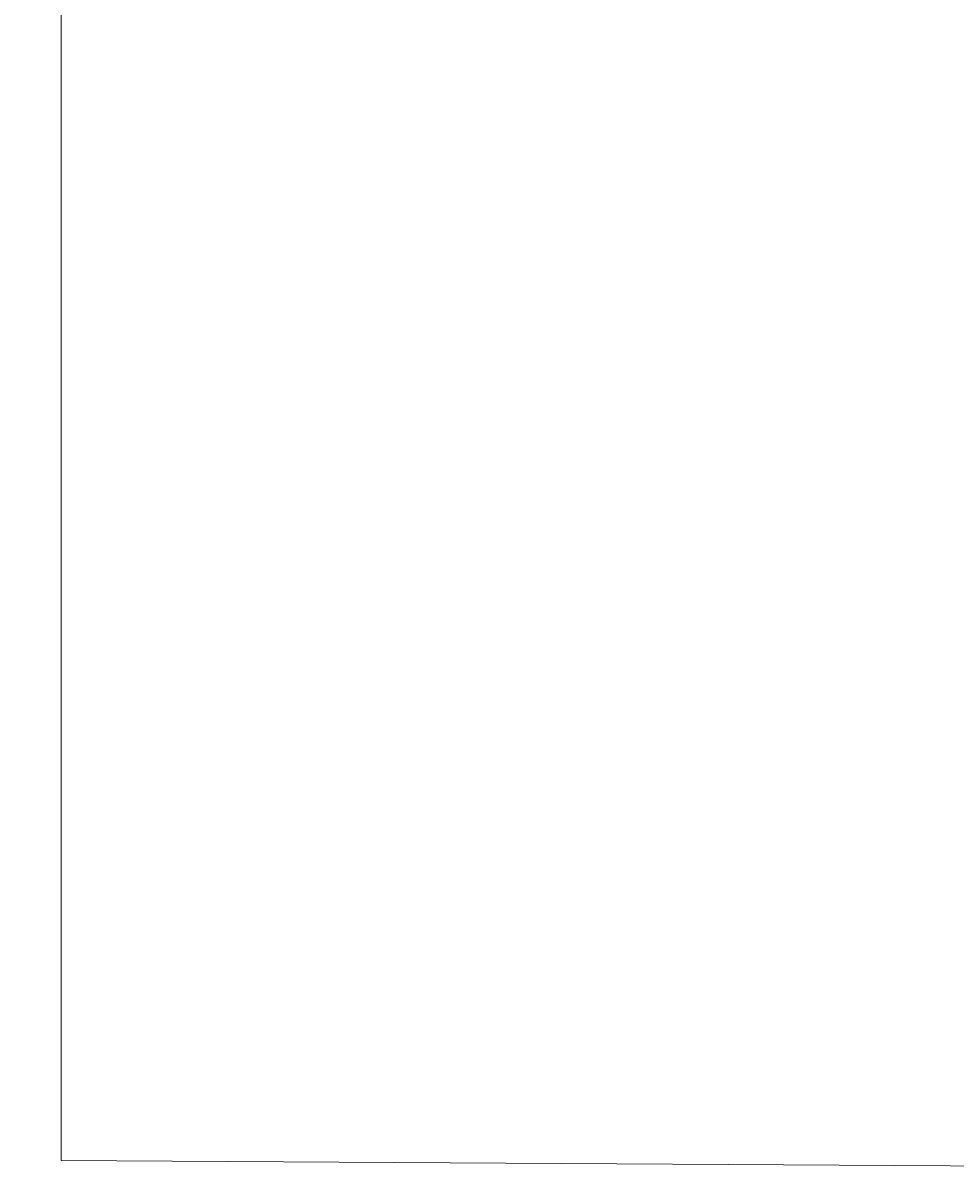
# Model space of a CAD drawing. Header units: millimetres. Extents: x -2948 to 78628, y 64669 to 215420.
# Tile 1 of 256: x 35106 to 41663, y 64669 to 72756. Entities that reach past the tile are written whole.
import ezdxf

# ---------------------------------------------------------------- set-up
doc = ezdxf.new("R2010")
doc.units = ezdxf.units.MM
doc.layers.add('OPIS', color=2, linetype='Continuous', lineweight=13)
doc.layers.add('WYMIAR', color=5, linetype='Continuous', lineweight=13)
doc.styles.add('style2', font='romans.shx', dxfattribs={"width": 0.7})
doc.dimstyles.new('100', dxfattribs={"dimscale": 80, "dimtxt": 0.2, "dimasz": 0.2, "dimexe": 1.25, "dimexo": 0.625, "dimgap": 0.05, "dimtad": 1, "dimdec": 0, "dimdsep": 46, "dimlunit": 6, "dimtxsty": 'style2', "dimblk1": 'TICK', "dimblk2": 'TICK', "dimsah": 1, "dimcen": 0.2, "dimse1": 1, "dimse2": 1, "dimclrd": 256, "dimclrt": 2, "dimadec": 0, "dimazin": 0, "dimtfac": 1, "dimtdec": 0, "dimtix": 1, "dimtmove": 1, "dimatfit": 0, "dimldrblk": 'DOTSMALL', "dimfxl": 1, "dimtolj": 1, "dimtzin": 0, "dimarcsym": 0})

# ---------------------------------------------------------------- blocks, each defined once
blk = doc.blocks.new('TICK')
at = {"color": 5}
for p, q in [((-1, 0), (1, 0)), ((0, -0.75), (0, 0.75))]:
    blk.add_line(p, q, dxfattribs=at)
at = {"const_width": 0.1}
blk.add_lwpolyline([(-0.35, -0.35), (0.35, 0.35)], dxfattribs=at)
blk = doc.blocks.new('*D848')
at = {"layer": 'Defpoints', "color": 0, "ltscale": 2, "transparency": 16777216}
for p in [(4399.3, 70695.6), (54245.7, 70695.6), (55222.3, 70764.6)]:
    blk.add_point(p, dxfattribs=at)
at = {"layer": 'WYMIAR', "lineweight": -2, "ltscale": 2, "transparency": 16777216}
blk.add_line((54245.7, 70748.6), (54245.7, 70711.6), dxfattribs=at)
at = {"layer": 'WYMIAR', "lineweight": -2, "ltscale": 2, "transparency": 16777216, "xscale": 16, "yscale": 16, "zscale": 16}
for p, rotation in [((54245.7, 70764.6), 90), ((54245.7, 70695.6), 270)]:
    blk.add_blockref('TICK', p, dxfattribs=dict(at, rotation=rotation))
at = {"layer": 'WYMIAR', "color": 2, "ltscale": 2, "transparency": 16777216, "insert": (54233.7, 70730.1), "char_height": 16, "attachment_point": 5, "rotation": 90, "style": 'style2'}
blk.add_mtext('\\A1;69', dxfattribs=at)
blk = doc.blocks.new('_DotSmall')
at = {"layer": 'OPIS', "color": 0, "const_width": 0.5}
blk.add_lwpolyline([(-0.0625, 0, 1), (0.0625, 0, 1)], format="xyb", close=True, dxfattribs=at)

msp = doc.modelspace()

# ---------------------------------------------------------------- linework, layer by layer
at = {"layer": 'WYMIAR', "color": 3, "ltscale": 2}
msp.add_lwpolyline([(35374.9, 64756.8), (35374.9, 95942.6), (50231.7, 95854.4), (50231.7, 64668.6)], close=True, dxfattribs=at)

# ---------------------------------------------------------------- dimensions: what is measured, and where the dimension line sits
at = {"layer": 'WYMIAR', "ltscale": 2}
dim = msp.add_linear_dim(base=(54245.7, 70695.6), p1=(55222.3, 70764.6), p2=(4399.3, 70695.6), angle=90, dimstyle='100', dxfattribs=at)
dim.commit()
dim.dimension.update_dxf_attribs({"geometry": '*D848', "text_midpoint": (54233.7, 70730.1)})

doc.saveas('drawing.dxf')
